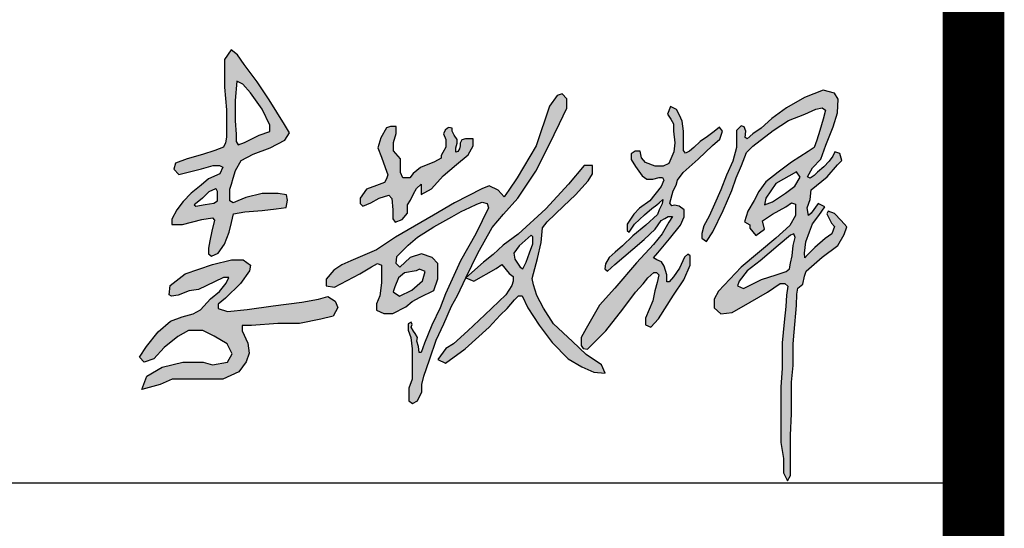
# Model space of a CAD drawing. Extents: x 427948 to 764348, y 274849 to 601549.
# Tile 47 of 212: x 593597 to 595198, y 524575 to 525402. Entities that reach past the tile are written whole.
import ezdxf

# ---------------------------------------------------------------- set-up
doc = ezdxf.new("R2010")
doc.units = 0
doc.header["$LTSCALE"] = 1000
doc.header["$MEASUREMENT"] = 0
doc.layers.get('0').update_dxf_attribs({"linetype": 'CONTINUOUS'})
doc.layers.add('PUB_TITLE', color=4, linetype='CONTINUOUS')

# ---------------------------------------------------------------- blocks, each defined once
blk = doc.blocks.new('李敬辉')
h = blk.add_hatch(color=3)
h.paths.add_polyline_path([(3996.5, 949.9), (3919.8, 887.2), (3809.5, 793), (3729.9, 732.1), (3679.7, 668.6), (3669.6, 638.7), (3706.9, 622.2), (3817.5, 677.6), (3907.1, 707.5), (3970.1, 727.8), (3990.4, 742.7), (3996.3, 778.5), (4006, 824.1), (4011.9, 887.1), (4025.7, 937.2), (4016.7, 959.1)], flags=16)
h.paths.add_polyline_path([(4032, 1341.1), (3905.5, 1269.8), (3844.2, 1178.4), (3835.4, 1138.4), (3884.2, 1155.9), (3964.4, 1209.7), (4023.3, 1252.2), (4055.8, 1307.3)], flags=16)
h.paths.add_polyline_path([(3256.3, 1743.5), (3239.1, 1695.7), (3257.9, 1665.2), (3275.4, 1637), (3275.4, 1590.6), (3284.3, 1520.3), (3276.6, 1463.7), (3258.6, 1420.5), (3246.5, 1391.6), (3212.2, 1376.8), (3163.3, 1376.8), (3103.4, 1398.7), (3077.6, 1426.3), (3069.2, 1468.8), (3038.3, 1468.8), (3013.8, 1452.7), (3013.8, 1416), (3040.2, 1372.9), (3083, 1316.6), (3111.4, 1294.8), (3148.5, 1294.8), (3188, 1305.9), (3207.8, 1305.9), (3215.4, 1290.2), (3199.2, 1250.7), (3129, 1162.9), (3065.7, 1116.9), (3031.3, 1079.7), (2990.2, 1019.6), (2990.2, 980), (3002.5, 969.3), (3034.7, 1019.6), (3096.3, 1076.4), (3141.9, 1114.3), (3172.4, 1137.8), (3187.9, 1149.8), (3209.3, 1171.5), (3205.4, 1144.7), (3186.4, 1107.1), (3176.2, 1077.5), (3105.4, 1013.1), (3024.6, 946.4), (2961.7, 885.9), (2916.4, 845.5), (2879.9, 812.4), (2856.7, 773.9), (2851.3, 744.4), (2868, 729.6), (2913.9, 771), (3024.2, 863.9), (3095, 923.4), (3162.2, 988.1), (3199.8, 1041), (3221.7, 1053.5), (3242.8, 1066.7), (3269.9, 1066.7), (3247.3, 1030.3), (3206.2, 959.7), (3152.3, 892.8), (3048, 780.3), (2914.6, 624.9), (2820, 519.2), (2736.4, 377.1), (2707.5, 319.9), (2707.5, 271.6), (2718.3, 252.8), (2745.4, 249.2), (2858.1, 362.6), (2963.1, 494.8), (3040.7, 600.9), (3088, 652.1), (3116.2, 687.2), (3154.3, 721.3), (3169.9, 721.3), (3184.2, 707), (3175.2, 659.2), (3160, 608.6), (3147.2, 547.3), (3102.5, 439.3), (3102.5, 399.1), (3135.4, 384.2), (3182.1, 435.1), (3275.5, 581.1), (3338.1, 676.3), (3378.2, 765.6), (3378.2, 823.2), (3364, 834.1), (3343.1, 814.9), (3312.2, 748.1), (3274.6, 693.8), (3249.6, 663.8), (3233.7, 663.8), (3233.7, 706.9), (3217.9, 760.5), (3202.3, 787), (3172.4, 798.6), (3152.8, 811.7), (3179, 841.9), (3250.3, 928.9), (3319.2, 1012.8), (3341.3, 1063.1), (3341.3, 1107), (3311.2, 1129.8), (3281.9, 1136.6), (3265.6, 1130.9), (3253.7, 1147.7), (3273.4, 1224.7), (3292.3, 1258.9), (3300.9, 1289.2), (3335.2, 1337.8), (3426.7, 1418.5), (3514.9, 1502.1), (3559.8, 1542.1), (3577.8, 1591.9), (3558.2, 1616.4), (3526.3, 1589.5), (3483.8, 1557.6), (3439.6, 1527.4), (3401.2, 1491.4), (3374.2, 1468.6), (3349.7, 1456.3), (3337.5, 1471.8), (3337.5, 1533.9), (3337.5, 1591.2), (3327.7, 1652.9), (3312, 1690.3), (3293.1, 1724.5)])
h.paths.add_polyline_path([(2399.1, 950), (2324.1, 885.6), (2291.8, 840.4), (2298.3, 804.1), (2329.9, 753.2), (2348.1, 743.8), (2366.9, 785.4), (2388.6, 842.2), (2407.9, 897.9), (2407.9, 924.2), (2407.9, 940)], flags=16)
h.paths.add_polyline_path([(2725.7, 1379), (2627.5, 1264.2), (2489.2, 1112.6), (2318.3, 957.3), (2225.5, 889.5), (2164.9, 831.4), (2104.2, 784), (1996.8, 689), (2046.4, 668.3), (2183.7, 745.8), (2217.7, 770), (2263.7, 715.8), (2286.8, 695.6), (2286.8, 668.1), (2279.1, 640.7), (2241.6, 583.9), (2112.4, 460.7), (2008.5, 361.2), (1921.1, 281.2), (1873.5, 252), (1823.9, 185.9), (1871.5, 163.6), (1991.1, 251), (2139.4, 383.4), (2206.8, 457.7), (2250.4, 499.7), (2296, 552), (2320.7, 577.4), (2342.9, 577.4), (2377.1, 502.7), (2447.9, 397.1), (2527.5, 290.4), (2627.4, 188.8), (2710.2, 140.2), (2783.6, 107.8), (2853.8, 101.2), (2831.8, 151.6), (2737.5, 216.1), (2653, 296.3), (2536.3, 404.1), (2475, 501.9), (2432.5, 579.3), (2413.4, 645.4), (2403.8, 683.6), (2436.7, 807.2), (2460.6, 906.3), (2469.3, 996.4), (2496.6, 1033.1), (2598.2, 1129.4), (2672.2, 1199.7), (2749.1, 1286.2), (2776.5, 1328.9), (2776.5, 1380.6)])
h.paths.add_polyline_path([(1689.9, 731.3), (1619.3, 718.8), (1581.1, 687.5), (1558.3, 632.3), (1548.1, 601.5), (1587.4, 575.9), (1663.1, 612.3), (1728.6, 668.7), (1745.1, 726.2), (1710.4, 741.5)], flags=16)
h.paths.add_polyline_path([(1183.5, 736.1), (1135.3, 680.4), (1135.3, 637.9), (1187.9, 631.1), (1265.4, 671.1), (1343.6, 713.6), (1415.6, 756.7), (1451.9, 777.3), (1476.9, 766.1), (1476.9, 656.6), (1466.1, 576.7), (1445.6, 528.9), (1445.6, 488.6), (1491.6, 468.7), (1546.4, 468.7), (1627.3, 509.5), (1666.3, 542.2), (1715.8, 568.7), (1800, 610.5), (1823.7, 682.5), (1823.7, 776.5), (1789.4, 814.2), (1723.5, 836.2), (1652.4, 814.2), (1589, 754.2), (1566.5, 775.8), (1572.1, 819.5), (1640.5, 889.1), (1699.3, 937.6), (1799, 1001.9), (1910.2, 1063.5), (1966.9, 1096.7), (2020.9, 1122.3), (2062.9, 1142), (2097.2, 1154.5), (2128.3, 1145.2), (2134.9, 1119.1), (2057.3, 959.5), (1963.6, 793.8), (1869.9, 589), (1838.1, 503.3), (1786.6, 396.8), (1740.7, 285.2), (1721.1, 227.6), (1708.7, 227.6), (1705.4, 264.7), (1693.5, 298.9), (1697.4, 321.2), (1684.3, 345.8), (1673.5, 360.3), (1659.5, 385.2), (1665.7, 400.5), (1660, 414.6), (1640.6, 405.3), (1640.6, 365.8), (1657.3, 320.4), (1666.3, 251.5), (1666.3, 181), (1666.3, 123.1), (1666.3, 64.7), (1644.7, 8.4), (1644.7, -29.4), (1644.7, -68.9), (1667.3, -85.1), (1699.4, -69.4), (1725.7, -14.7), (1725.7, 32.1), (1737.3, 83), (1754.6, 130.3), (1774.9, 189.9), (1813.7, 303.5), (1860.2, 404.2), (1908.2, 512.7), (1944.4, 578.6), (1996.8, 689), (2070.3, 840.5), (2157.7, 998), (2228.2, 1080.9), (2316.4, 1178.2), (2427.8, 1344.3), (2506.4, 1503.7), (2572.1, 1639.4), (2617.3, 1732.8), (2617.3, 1789.9), (2589.4, 1821.2), (2559.7, 1810.5), (2511.1, 1746.3), (2429.5, 1500.9), (2312.8, 1303.1), (2260.4, 1228.8), (2233.1, 1187), (2195.3, 1227.4), (2139.4, 1253.8), (2094.3, 1236.1), (1925.7, 1150.5), (1796.8, 1074.1), (1563.7, 938.6), (1446.2, 861.5), (1288.4, 792.8), (1232.4, 768)])
h.paths.add_polyline_path([(1507.6, 1611.5), (1471.8, 1551.3), (1453.9, 1489.5), (1475.9, 1432), (1499.4, 1368.2), (1516.1, 1322.9), (1506.5, 1297.6), (1495.8, 1275.1), (1446.2, 1256.3), (1384.9, 1233.3), (1346, 1178.4), (1346, 1146.8), (1361.8, 1129.9), (1409.9, 1150.4), (1463, 1178.4), (1522.8, 1196.3), (1539.7, 1176.4), (1546.8, 1106.4), (1546.8, 1050.8), (1561.6, 1031.9), (1604.6, 1046.7), (1636.7, 1085.5), (1636.7, 1138.1), (1655.8, 1165.8), (1674.2, 1205.1), (1692.2, 1237.8), (1720, 1265.6), (1720, 1239.9), (1720, 1200.8), (1783.9, 1235.8), (1857, 1317.1), (1938.4, 1387.1), (2010.5, 1445.7), (2041.4, 1501.3), (2041.4, 1544.5), (1994, 1544.5), (1970.9, 1537.5), (1962, 1517.3), (1962, 1500.9), (1956.3, 1482.4), (1946.3, 1466.7), (1933.5, 1462.8), (1933.5, 1489.1), (1943.5, 1517.3), (1943.5, 1540.4), (1923.9, 1567.6), (1911.8, 1591.4), (1911.8, 1609.9), (1891.5, 1614.5), (1883.6, 1608.8), (1868.4, 1597.3), (1858.9, 1574.8), (1873.1, 1539.8), (1873.1, 1518.3), (1873.1, 1493), (1854.1, 1459.2), (1843.2, 1441.3), (1843.2, 1424.7), (1803.5, 1402), (1716.1, 1368.1), (1670.9, 1330.8), (1650.5, 1304.2), (1608.7, 1304.2), (1594, 1337.6), (1594, 1420.4), (1550.7, 1471), (1550.7, 1520.7), (1566, 1577.6), (1566, 1619.2), (1532.6, 1619.2)], flags=17)
h.paths.add_polyline_path([(168.3, 582.6), (175, 641.6), (267.1, 713.1), (434.8, 770.1), (553.4, 799.2), (623.7, 799.2), (670.1, 766.1), (662.8, 731.6), (607.8, 654.2), (515.7, 562), (470.6, 525.5), (470.6, 498.4), (527.6, 480.5), (649.6, 493.1), (809.4, 516.2), (985.6, 537.9), (1089.2, 557.1), (1146, 573), (1190.3, 543.8), (1208.6, 504.6), (1178.6, 451.1), (1102.6, 432.8), (970.6, 406.1), (837.8, 406.1), (676, 394.3), (617.4, 394.3), (617.4, 362.7), (653.2, 285.8), (662.5, 224), (643.8, 171.5), (596.9, 109.7), (500.3, 64.7), (399.1, 64.7), (276.5, 64.7), (186.7, 64.7), (113.4, 31.9), (0, 0), (30.7, 82.6), (125.2, 138.1), (253.7, 168.3), (377.2, 168.3), (435.3, 152.5), (527.3, 169.1), (556.4, 220.5), (526.5, 281), (446.1, 328.2), (375.6, 363), (287.7, 363), (223, 326.5), (138.4, 258.6), (74.6, 189.8), (15.7, 169.1), (-13.3, 198.9), (28.1, 265.2), (101.1, 355.5), (176.3, 421.5), (249.6, 448.8), (316.6, 466.8), (362, 491.2), (424.3, 559.5), (479, 604.9), (519.7, 656), (537.2, 689.2), (503.4, 689.2), (447.6, 663), (349.8, 615.9), (291.6, 607.2), (224.7, 582.2), (183.9, 575.8)])
h.paths.add_polyline_path([(454.2, 1235.9), (412.6, 1217.6), (373.2, 1179), (341.3, 1152.7), (323.3, 1137), (332.7, 1129.5), (391.2, 1138.8), (442.9, 1147.2), (466.8, 1162.8), (466.8, 1193.3), (466.8, 1220.7), (460.6, 1231.4)], flags=16)
h.paths.add_polyline_path([(584.9, 1900), (575.7, 1780.4), (575.7, 1654), (581.8, 1572.9), (581.8, 1526.9), (593.4, 1507.8), (633.2, 1521), (723.4, 1567.2), (787.9, 1588.9), (787.9, 1628.1), (740.8, 1726.6), (669, 1826.7), (622.6, 1881.6)], flags=16)
h.paths.add_polyline_path([(550.7, 2092.7), (510, 2033.6), (510, 1861.8), (521.2, 1723.2), (521.2, 1632), (521.2, 1554.5), (516.2, 1519.2), (503.1, 1492.2), (450, 1471.6), (373.8, 1446.8), (280.4, 1421.2), (207.1, 1394.8), (197.1, 1357.1), (229.1, 1323.6), (367.4, 1359.2), (439.3, 1380.6), (478.5, 1380.6), (499.6, 1370.1), (481.2, 1327.7), (410.9, 1298.6), (364.9, 1259.2), (303.2, 1209.7), (255.1, 1158.1), (215.5, 1107.2), (185.1, 1049.9), (185.1, 1017.4), (251.5, 1017.4), (369.7, 1047.8), (435.4, 1057.7), (448.1, 1043.5), (431.7, 976.1), (419, 915.1), (412, 871.7), (412, 836.2), (428.7, 822.1), (470.8, 841), (509.9, 894.5), (537.9, 969), (552.2, 1029.1), (565, 1083.3), (635.5, 1094.6), (742.4, 1103.1), (827.4, 1114), (889.7, 1120.5), (898.4, 1166.7), (891.9, 1200.2), (840, 1208), (741.9, 1208), (640, 1183.3), (590.8, 1162.2), (562, 1150.9), (543, 1162.2), (543, 1233.5), (552, 1265.7), (562.9, 1301.8), (577.4, 1349.3), (611.2, 1410.9), (685.9, 1450.1), (791.5, 1489.5), (880.3, 1536), (910.3, 1580.7), (878.4, 1632.1), (784.3, 1783.3), (711.3, 1895.6), (631.1, 2001), (590.4, 2061.4)])
h.paths.add_polyline_path([(4308.8, 1042.2), (4267.9, 1083.5), (4228.5, 1099), (4220.3, 1083), (4248, 1024.7), (4267, 1004.4), (4249.9, 960.1), (4210.1, 930), (4146.3, 875.1), (4101.2, 829.1), (4083.5, 810.5), (4082.6, 840.6), (4090.6, 909.6), (4112.8, 971.1), (4132.3, 1019.7), (4171.2, 1071.9), (4207.1, 1126.4), (4167, 1145.6), (4123.4, 1086.1), (4107.5, 1071.9), (4098.7, 1118.8), (4116.4, 1170.1), (4122.5, 1231), (4220.9, 1309.4), (4284.5, 1383.9), (4311.3, 1410.7), (4299.4, 1453.4), (4268.6, 1464.3), (4255.7, 1436.5), (4233.8, 1405.7), (4201, 1372), (4163.3, 1339.2), (4142.4, 1317.4), (4117.5, 1301.5), (4101.6, 1310.4), (4130.5, 1365), (4183.1, 1418.7), (4214, 1504.5), (4259.7, 1618.7), (4285.5, 1705.1), (4290.5, 1788.5), (4266.6, 1825.3), (4197.1, 1844.2), (4082.8, 1799.5), (3971.5, 1734.9), (3880, 1669.4), (3814.5, 1609.8), (3763.8, 1574), (3730, 1544.2), (3716.1, 1552.2), (3720, 1591.9), (3711.1, 1617.7), (3691.9, 1624.6), (3664.1, 1595.5), (3664.1, 1561.5), (3664.1, 1490.9), (3641.4, 1406.5), (3602.6, 1319.4), (3567.6, 1230.6), (3527.5, 1141.6), (3495.9, 1067.6), (3462.7, 1007.4), (3450.3, 962), (3450.3, 931.7), (3478.8, 912.7), (3517.5, 971.6), (3581.2, 1103.6), (3635, 1225.5), (3662.1, 1304.9), (3694, 1379.1), (3724.1, 1459.3), (3763, 1498.7), (3888.5, 1596.3), (3984.2, 1656.5), (4084.6, 1696), (4151.7, 1727.6), (4191.2, 1735.1), (4211.2, 1719.7), (4196.8, 1665.3), (4175.7, 1594.8), (4159, 1536.3), (4141.8, 1490.4), (4105.2, 1466.9), (4002.3, 1399.7), (3919.1, 1339.4), (3843.4, 1278.4), (3801.2, 1220.8), (3771.9, 1165.1), (3733.2, 1097.7), (3713.2, 1032.7), (3744.9, 1014.5), (3744.9, 994.8), (3781.7, 947.9), (3835.7, 987.8), (3822.8, 1038.2), (3884.7, 1080.2), (3966.2, 1126.1), (4001.8, 1149.6), (4027.6, 1142.7), (4027.6, 1072.2), (3991.9, 1011.1), (3905.3, 932.9), (3691.1, 754.7), (3587.5, 642), (3552.6, 606.3), (3525.8, 556), (3525.8, 503.2), (3567.2, 465.9), (3636.2, 474.9), (3747.4, 538.9), (3854.6, 600.6), (3933.3, 654.1), (3960.1, 654.1), (3978.9, 637), (3970.7, 581.1), (3966.9, 512.6), (3956.4, 415.5), (3943.8, 288.6), (3943.8, 132.3), (3935.5, 15.8), (3935.5, -184.7), (3935.5, -326), (3953.3, -425.1), (3953.3, -512.8), (3978.4, -561.8), (3996.7, -529.9), (3996.7, -404.6), (3996.7, -280.4), (4003, -148.6), (4003, -50.4), (4003, 46.6), (4013.1, 147.7), (4013.1, 282.3), (4017.6, 353.2), (4032.3, 518.3), (4035.5, 586.6), (4041.1, 624.7), (4072.8, 648.5), (4083.2, 698.5), (4091.9, 729.4), (4192, 815.3), (4286.7, 888.2), (4327, 954.7), (4343.5, 1002)])
for points in [[(550.7, 2092.7), (510, 2033.6), (510, 1861.8), (521.2, 1723.2), (521.2, 1632), (521.2, 1554.5), (516.2, 1519.2), (503.1, 1492.2), (450, 1471.6), (373.8, 1446.8), (280.4, 1421.2), (207.1, 1394.8), (197.1, 1357.1), (229.1, 1323.6), (367.4, 1359.2), (439.3, 1380.6), (478.5, 1380.6), (499.6, 1370.1), (481.2, 1327.7), (410.9, 1298.6), (364.9, 1259.2), (303.2, 1209.7), (255.1, 1158.1), (215.5, 1107.2), (185.1, 1049.9), (185.1, 1017.4), (251.5, 1017.4), (369.7, 1047.8), (435.4, 1057.7), (448.1, 1043.5), (431.7, 976.1), (419, 915.1), (412, 871.7), (412, 836.2), (428.7, 822.1), (470.8, 841), (509.9, 894.5), (537.9, 969), (552.2, 1029.1), (565, 1083.3), (635.5, 1094.6), (742.4, 1103.1), (827.4, 1114), (889.7, 1120.5), (898.4, 1166.7), (891.9, 1200.2), (840, 1208), (741.9, 1208), (640, 1183.3), (590.8, 1162.2), (562, 1150.9), (543, 1162.2), (543, 1233.5), (552, 1265.7), (562.9, 1301.8), (577.4, 1349.3), (611.2, 1410.9), (685.9, 1450.1), (791.5, 1489.5), (880.3, 1536), (910.3, 1580.7), (878.4, 1632.1), (784.3, 1783.3), (711.3, 1895.6), (631.1, 2001), (590.4, 2061.4)], [(584.9, 1900), (575.7, 1780.4), (575.7, 1654), (581.8, 1572.9), (581.8, 1526.9), (593.4, 1507.8), (633.2, 1521), (723.4, 1567.2), (787.9, 1588.9), (787.9, 1628.1), (740.8, 1726.6), (669, 1826.7), (622.6, 1881.6)], [(1183.5, 736.1), (1135.3, 680.4), (1135.3, 637.9), (1187.9, 631.1), (1265.4, 671.1), (1343.6, 713.6), (1415.6, 756.7), (1451.9, 777.3), (1476.9, 766.1), (1476.9, 656.6), (1466.1, 576.7), (1445.6, 528.9), (1445.6, 488.6), (1491.6, 468.7), (1546.4, 468.7), (1627.3, 509.5), (1666.3, 542.2), (1715.8, 568.7), (1800, 610.5), (1823.7, 682.5), (1823.7, 776.5), (1789.4, 814.2), (1723.5, 836.2), (1652.4, 814.2), (1589, 754.2), (1566.5, 775.8), (1572.1, 819.5), (1640.5, 889.1), (1699.3, 937.6), (1799, 1001.9), (1910.2, 1063.5), (1966.9, 1096.7), (2020.9, 1122.3), (2062.9, 1142), (2097.2, 1154.5), (2128.3, 1145.2), (2134.9, 1119.1), (2057.3, 959.5), (1963.6, 793.8), (1869.9, 589), (1838.1, 503.3), (1786.6, 396.8), (1740.7, 285.2), (1721.1, 227.6), (1708.7, 227.6), (1705.4, 264.7), (1693.5, 298.9), (1697.4, 321.2), (1684.3, 345.8), (1673.5, 360.3), (1659.5, 385.2), (1665.7, 400.5), (1660, 414.6), (1640.6, 405.3), (1640.6, 365.8), (1657.3, 320.4), (1666.3, 251.5), (1666.3, 181), (1666.3, 123.1), (1666.3, 64.7), (1644.7, 8.4), (1644.7, -29.4), (1644.7, -68.9), (1667.3, -85.1), (1699.4, -69.4), (1725.7, -14.7), (1725.7, 32.1), (1737.3, 83), (1754.6, 130.3), (1774.9, 189.9), (1813.7, 303.5), (1860.2, 404.2), (1908.2, 512.7), (1944.4, 578.6), (1996.8, 689), (2070.3, 840.5), (2157.7, 998), (2228.2, 1080.9), (2316.4, 1178.2), (2427.8, 1344.3), (2506.4, 1503.7), (2572.1, 1639.4), (2617.3, 1732.8), (2617.3, 1789.9), (2589.4, 1821.2), (2559.7, 1810.5), (2511.1, 1746.3), (2429.5, 1500.9), (2312.8, 1303.1), (2260.4, 1228.8), (2233.1, 1187), (2195.3, 1227.4), (2139.4, 1253.8), (2094.3, 1236.1), (1925.7, 1150.5), (1796.8, 1074.1), (1563.7, 938.6), (1446.2, 861.5), (1288.4, 792.8), (1232.4, 768)], [(3256.3, 1743.5), (3239.1, 1695.7), (3257.9, 1665.2), (3275.4, 1637), (3275.4, 1590.6), (3284.3, 1520.3), (3276.6, 1463.7), (3258.6, 1420.5), (3246.5, 1391.6), (3212.2, 1376.8), (3163.3, 1376.8), (3103.4, 1398.7), (3077.6, 1426.3), (3069.2, 1468.8), (3038.3, 1468.8), (3013.8, 1452.7), (3013.8, 1416), (3040.2, 1372.9), (3083, 1316.6), (3111.4, 1294.8), (3148.5, 1294.8), (3188, 1305.9), (3207.8, 1305.9), (3215.4, 1290.2), (3199.2, 1250.7), (3129, 1162.9), (3065.7, 1116.9), (3031.3, 1079.7), (2990.2, 1019.6), (2990.2, 980), (3002.5, 969.3), (3034.7, 1019.6), (3096.3, 1076.4), (3141.9, 1114.3), (3172.4, 1137.8), (3187.9, 1149.8), (3209.3, 1171.5), (3205.4, 1144.7), (3186.4, 1107.1), (3176.2, 1077.5), (3105.4, 1013.1), (3024.6, 946.4), (2961.7, 885.9), (2916.4, 845.5), (2879.9, 812.4), (2856.7, 773.9), (2851.3, 744.4), (2868, 729.6), (2913.9, 771), (3024.2, 863.9), (3095, 923.4), (3162.2, 988.1), (3199.8, 1041), (3221.7, 1053.5), (3242.8, 1066.7), (3269.9, 1066.7), (3247.3, 1030.3), (3206.2, 959.7), (3152.3, 892.8), (3048, 780.3), (2914.6, 624.9), (2820, 519.2), (2736.4, 377.1), (2707.5, 319.9), (2707.5, 271.6), (2718.3, 252.8), (2745.4, 249.2), (2858.1, 362.6), (2963.1, 494.8), (3040.7, 600.9), (3088, 652.1), (3116.2, 687.2), (3154.3, 721.3), (3169.9, 721.3), (3184.2, 707), (3175.2, 659.2), (3160, 608.6), (3147.2, 547.3), (3102.5, 439.3), (3102.5, 399.1), (3135.4, 384.2), (3182.1, 435.1), (3275.5, 581.1), (3338.1, 676.3), (3378.2, 765.6), (3378.2, 823.2), (3364, 834.1), (3343.1, 814.9), (3312.2, 748.1), (3274.6, 693.8), (3249.6, 663.8), (3233.7, 663.8), (3233.7, 706.9), (3217.9, 760.5), (3202.3, 787), (3172.4, 798.6), (3152.8, 811.7), (3179, 841.9), (3250.3, 928.9), (3319.2, 1012.8), (3341.3, 1063.1), (3341.3, 1107), (3311.2, 1129.8), (3281.9, 1136.6), (3265.6, 1130.9), (3253.7, 1147.7), (3273.4, 1224.7), (3292.3, 1258.9), (3300.9, 1289.2), (3335.2, 1337.8), (3426.7, 1418.5), (3514.9, 1502.1), (3559.8, 1542.1), (3577.8, 1591.9), (3558.2, 1616.4), (3526.3, 1589.5), (3483.8, 1557.6), (3439.6, 1527.4), (3401.2, 1491.4), (3374.2, 1468.6), (3349.7, 1456.3), (3337.5, 1471.8), (3337.5, 1533.9), (3337.5, 1591.2), (3327.7, 1652.9), (3312, 1690.3), (3293.1, 1724.5)], [(1507.6, 1611.5), (1471.8, 1551.3), (1453.9, 1489.5), (1475.9, 1432), (1499.4, 1368.2), (1516.1, 1322.9), (1506.5, 1297.6), (1495.8, 1275.1), (1446.2, 1256.3), (1384.9, 1233.3), (1346, 1178.4), (1346, 1146.8), (1361.8, 1129.9), (1409.9, 1150.4), (1463, 1178.4), (1522.8, 1196.3), (1539.7, 1176.4), (1546.8, 1106.4), (1546.8, 1050.8), (1561.6, 1031.9), (1604.6, 1046.7), (1636.7, 1085.5), (1636.7, 1138.1), (1655.8, 1165.8), (1674.2, 1205.1), (1692.2, 1237.8), (1720, 1265.6), (1720, 1239.9), (1720, 1200.8), (1783.9, 1235.8), (1857, 1317.1), (1938.4, 1387.1), (2010.5, 1445.7), (2041.4, 1501.3), (2041.4, 1544.5), (1994, 1544.5), (1970.9, 1537.5), (1962, 1517.3), (1962, 1500.9), (1956.3, 1482.4), (1946.3, 1466.7), (1933.5, 1462.8), (1933.5, 1489.1), (1943.5, 1517.3), (1943.5, 1540.4), (1923.9, 1567.6), (1911.8, 1591.4), (1911.8, 1609.9), (1891.5, 1614.5), (1883.6, 1608.8), (1868.4, 1597.3), (1858.9, 1574.8), (1873.1, 1539.8), (1873.1, 1518.3), (1873.1, 1493), (1854.1, 1459.2), (1843.2, 1441.3), (1843.2, 1424.7), (1803.5, 1402), (1716.1, 1368.1), (1670.9, 1330.8), (1650.5, 1304.2), (1608.7, 1304.2), (1594, 1337.6), (1594, 1420.4), (1550.7, 1471), (1550.7, 1520.7), (1566, 1577.6), (1566, 1619.2), (1532.6, 1619.2)], [(2725.7, 1379), (2627.5, 1264.2), (2489.2, 1112.6), (2318.3, 957.3), (2225.5, 889.5), (2164.9, 831.4), (2104.2, 784), (1996.8, 689), (2046.4, 668.3), (2183.7, 745.8), (2217.7, 770), (2263.7, 715.8), (2286.8, 695.6), (2286.8, 668.1), (2279.1, 640.7), (2241.6, 583.9), (2112.4, 460.7), (2008.5, 361.2), (1921.1, 281.2), (1873.5, 252), (1823.9, 185.9), (1871.5, 163.6), (1991.1, 251), (2139.4, 383.4), (2206.8, 457.7), (2250.4, 499.7), (2296, 552), (2320.7, 577.4), (2342.9, 577.4), (2377.1, 502.7), (2447.9, 397.1), (2527.5, 290.4), (2627.4, 188.8), (2710.2, 140.2), (2783.6, 107.8), (2853.8, 101.2), (2831.8, 151.6), (2737.5, 216.1), (2653, 296.3), (2536.3, 404.1), (2475, 501.9), (2432.5, 579.3), (2413.4, 645.4), (2403.8, 683.6), (2436.7, 807.2), (2460.6, 906.3), (2469.3, 996.4), (2496.6, 1033.1), (2598.2, 1129.4), (2672.2, 1199.7), (2749.1, 1286.2), (2776.5, 1328.9), (2776.5, 1380.6)], [(4032, 1341.1), (3905.5, 1269.8), (3844.2, 1178.4), (3835.4, 1138.4), (3884.2, 1155.9), (3964.4, 1209.7), (4023.3, 1252.2), (4055.8, 1307.3)], [(454.2, 1235.9), (412.6, 1217.6), (373.2, 1179), (341.3, 1152.7), (323.3, 1137), (332.7, 1129.5), (391.2, 1138.8), (442.9, 1147.2), (466.8, 1162.8), (466.8, 1193.3), (466.8, 1220.7), (460.6, 1231.4)], [(2399.1, 950), (2324.1, 885.6), (2291.8, 840.4), (2298.3, 804.1), (2329.9, 753.2), (2348.1, 743.8), (2366.9, 785.4), (2388.6, 842.2), (2407.9, 897.9), (2407.9, 924.2), (2407.9, 940)], [(3996.5, 949.9), (3919.8, 887.2), (3809.5, 793), (3729.9, 732.1), (3679.7, 668.6), (3669.6, 638.7), (3706.9, 622.2), (3817.5, 677.6), (3907.1, 707.5), (3970.1, 727.8), (3990.4, 742.7), (3996.3, 778.5), (4006, 824.1), (4011.9, 887.1), (4025.7, 937.2), (4016.7, 959.1)], [(168.3, 582.6), (175, 641.6), (267.1, 713.1), (434.8, 770.1), (553.4, 799.2), (623.7, 799.2), (670.1, 766.1), (662.8, 731.6), (607.8, 654.2), (515.7, 562), (470.6, 525.5), (470.6, 498.4), (527.6, 480.5), (649.6, 493.1), (809.4, 516.2), (985.6, 537.9), (1089.2, 557.1), (1146, 573), (1190.3, 543.8), (1208.6, 504.6), (1178.6, 451.1), (1102.6, 432.8), (970.6, 406.1), (837.8, 406.1), (676, 394.3), (617.4, 394.3), (617.4, 362.7), (653.2, 285.8), (662.5, 224), (643.8, 171.5), (596.9, 109.7), (500.3, 64.7), (399.1, 64.7), (276.5, 64.7), (186.7, 64.7), (113.4, 31.9), (0, 0), (30.7, 82.6), (125.2, 138.1), (253.7, 168.3), (377.2, 168.3), (435.3, 152.5), (527.3, 169.1), (556.4, 220.5), (526.5, 281), (446.1, 328.2), (375.6, 363), (287.7, 363), (223, 326.5), (138.4, 258.6), (74.6, 189.8), (15.7, 169.1), (-13.3, 198.9), (28.1, 265.2), (101.1, 355.5), (176.3, 421.5), (249.6, 448.8), (316.6, 466.8), (362, 491.2), (424.3, 559.5), (479, 604.9), (519.7, 656), (537.2, 689.2), (503.4, 689.2), (447.6, 663), (349.8, 615.9), (291.6, 607.2), (224.7, 582.2), (183.9, 575.8)], [(1689.9, 731.3), (1619.3, 718.8), (1581.1, 687.5), (1558.3, 632.3), (1548.1, 601.5), (1587.4, 575.9), (1663.1, 612.3), (1728.6, 668.7), (1745.1, 726.2), (1710.4, 741.5)]]:
    blk.add_lwpolyline(points, close=True)
for points in [[(4267, 1004.4), (4249.9, 960.1), (4210.1, 930), (4146.3, 875.1), (4101.2, 829.1), (4083.5, 810.5), (4082.6, 840.6), (4090.6, 909.6), (4112.8, 971.1), (4132.3, 1019.7), (4171.2, 1071.9), (4207.1, 1126.4), (4167, 1145.6), (4123.4, 1086.1), (4107.5, 1071.9), (4098.7, 1118.8), (4116.4, 1170.1), (4122.5, 1231), (4220.9, 1309.4), (4284.5, 1383.9), (4311.3, 1410.7), (4299.4, 1453.4), (4268.6, 1464.3), (4255.7, 1436.5), (4233.8, 1405.7), (4201, 1372), (4163.3, 1339.2), (4142.4, 1317.4), (4117.5, 1301.5), (4101.6, 1310.4), (4130.5, 1365), (4183.1, 1418.7), (4214, 1504.5), (4259.7, 1618.7), (4285.5, 1705.1), (4290.5, 1788.5), (4266.6, 1825.3), (4197.1, 1844.2), (4082.8, 1799.5), (3971.5, 1734.9), (3880, 1669.4), (3814.5, 1609.8), (3763.8, 1574), (3730, 1544.2), (3716.1, 1552.2), (3720, 1591.9), (3711.1, 1617.7), (3691.9, 1624.6), (3664.1, 1595.5), (3664.1, 1561.5), (3664.1, 1490.9), (3641.4, 1406.5), (3602.6, 1319.4), (3567.6, 1230.6), (3527.5, 1141.6), (3495.9, 1067.6), (3462.7, 1007.4), (3450.3, 962), (3450.3, 931.7), (3478.8, 912.7), (3517.5, 971.6), (3581.2, 1103.6), (3635, 1225.5), (3662.1, 1304.9), (3694, 1379.1), (3724.1, 1459.3), (3763, 1498.7), (3888.5, 1596.3), (3984.2, 1656.5), (4084.6, 1696), (4151.7, 1727.6), (4191.2, 1735.1), (4211.2, 1719.7), (4196.8, 1665.3), (4175.7, 1594.8), (4159, 1536.3), (4141.8, 1490.4), (4105.2, 1466.9), (4002.3, 1399.7), (3919.1, 1339.4), (3843.4, 1278.4), (3801.2, 1220.8), (3771.9, 1165.1), (3733.2, 1097.7), (3713.2, 1032.7), (3744.9, 1014.5), (3744.9, 994.8), (3781.7, 947.9), (3835.7, 987.8), (3822.8, 1038.2), (3884.7, 1080.2), (3966.2, 1126.1), (4001.8, 1149.6), (4027.6, 1142.7), (4027.6, 1072.2), (3991.9, 1011.1), (3905.3, 932.9), (3691.1, 754.7), (3587.5, 642), (3552.6, 606.3), (3525.8, 556), (3525.8, 503.2), (3567.2, 465.9), (3636.2, 474.9), (3747.4, 538.9), (3854.6, 600.6), (3933.3, 654.1), (3960.1, 654.1), (3978.9, 637), (3970.7, 581.1), (3966.9, 512.6), (3956.4, 415.5), (3943.8, 288.6), (3943.8, 132.3), (3935.5, 15.8), (3935.5, -184.7), (3935.5, -326), (3953.3, -425.1), (3953.3, -512.8), (3978.4, -561.8), (3996.7, -529.9), (3996.7, -404.6), (3996.7, -280.4), (4003, -148.6), (4003, -50.4), (4003, 46.6), (4013.1, 147.7), (4013.1, 282.3), (4017.6, 353.2), (4032.3, 518.3), (4035.5, 586.6), (4041.1, 624.7), (4072.8, 648.5), (4083.2, 698.5), (4091.9, 729.4), (4192, 815.3), (4286.7, 888.2), (4327, 954.7), (4343.5, 1002), (4308.8, 1042.2)], [(4308.8, 1042.2), (4267.9, 1083.5), (4228.5, 1099), (4220.3, 1083), (4248, 1024.7), (4267, 1004.4)]]:
    blk.add_lwpolyline(points)
blk = doc.blocks.new('24')
at = {"color": 4}
blk.add_line((-1110888.9, 145318.9), (-1110888.9, 202718.9), dxfattribs=at)
at = {"layer": 'PUB_TITLE'}
for p, q in [((-1110888.9, 145318.9), (-1110888.9, 202718.9)), ((-1116488.9, 156518.9), (-1110888.9, 156518.9))]:
    blk.add_line(p, q, dxfattribs=at)
at = {"layer": 'PUB_TITLE', "linetype": 'Continuous', "const_width": 100}
blk.add_lwpolyline([(-1191488.9, 145318.9), (-1110888.9, 145318.9), (-1110888.9, 202718.9), (-1191488.9, 202718.9)], close=True, dxfattribs=at)
at = {"layer": 'PUB_TITLE', "linetype": 'Continuous', "const_width": 80}
blk.add_lwpolyline([(-1110888.9, 145318.9), (-1110888.9, 202718.9)], dxfattribs=at)
at = {"xscale": 0.2640000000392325, "yscale": 0.2640000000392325, "zscale": 0.2640000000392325}
blk.add_blockref('李敬辉', (-1112241.5, 156670.5), dxfattribs=at)

msp = doc.modelspace()

# ---------------------------------------------------------------- block references
msp.add_blockref('24', (1706036.9, 368130.5))

doc.saveas('drawing.dxf')
